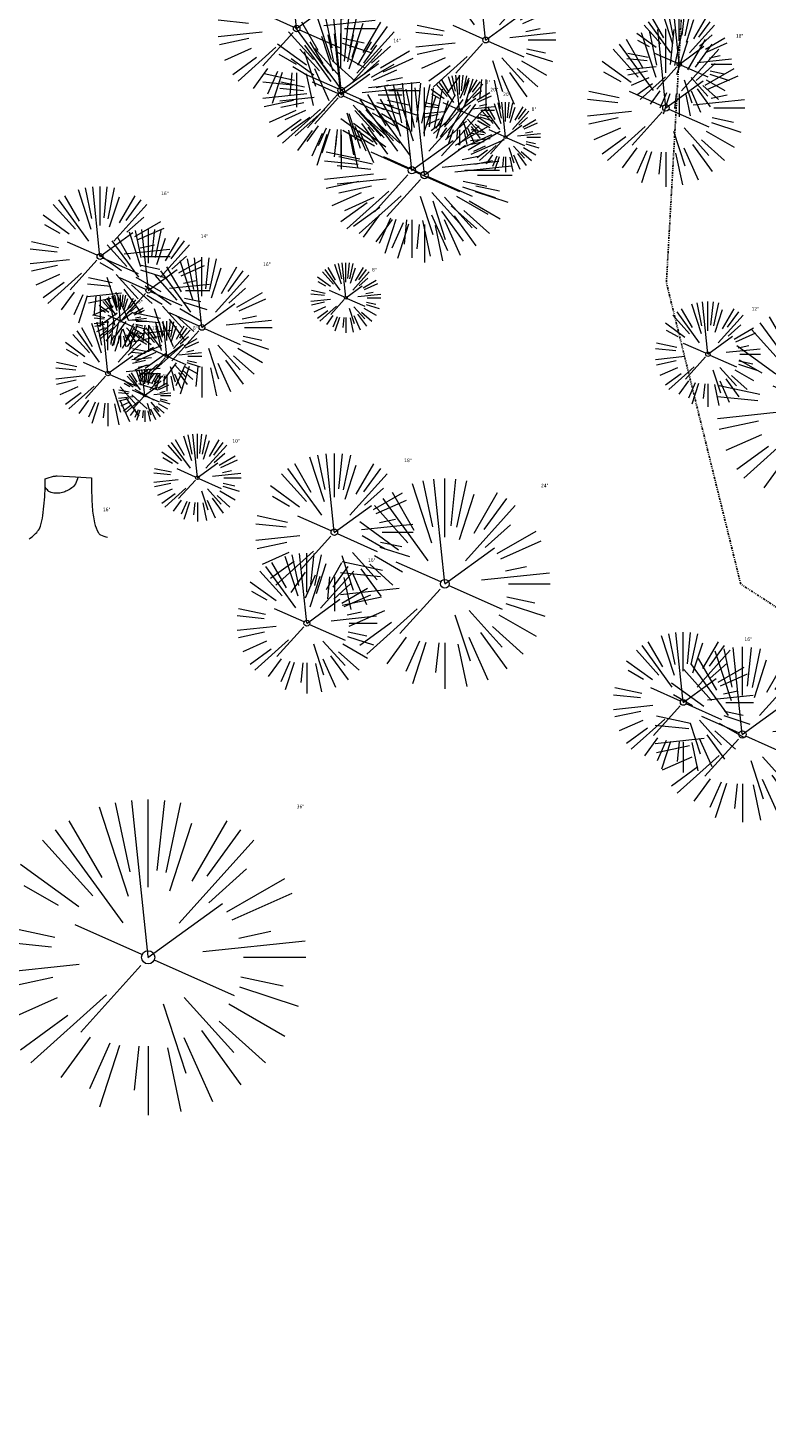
# Model space of a CAD drawing. Header units: feet. Extents: x 1134296 to 1140710, y 647902 to 649877.
# Tile 44 of 57: x 1134883 to 1134967, y 649015 to 649174. Entities that reach past the tile are written whole.
import ezdxf

# ---------------------------------------------------------------- set-up
doc = ezdxf.new("R2010")
doc.units = ezdxf.units.FT
doc.header["$MEASUREMENT"] = 0
doc.linetypes.add('DIVIDE2', pattern=[0.625, 0.25, -0.125, 0, -0.125, 0, -0.125])
for name, color, linetype in [('C-PRKG-ASPH', 8, 'Continuous'), ('C-ROAD-ASPHALT', 1, 'Continuous'), ('G-XREF', 7, 'Continuous'), ('V-FLOOD-PLAIN', 2, 'DIVIDE2')]:
    doc.layers.add(name, color=color, linetype=linetype)
doc.layers.add('V-SITE-VEGE', color=55, linetype='Continuous', lineweight=18)
doc.layers.add('V-SITE-VEGE-TEXT', color=8, linetype='Continuous', lineweight=18)
doc.styles.add('SEI-Dim & Leader', font='tahoma.ttf')

# ---------------------------------------------------------------- blocks, each defined once
blk = doc.blocks.new('V-SITE-VEGE-Coniferious Tree 2')
at = {"color": 0, "linetype": 'ByBlock'}
for p, q in [((-0.0575, 0.2704), (-0.104, 0.4891)), ((-0.0003, 0.0026), (-0.0523, 0.4973)), ((0, 0.2219), (0, 0.5)), ((0.0289, 0.2753), (0.0522, 0.4973)), ((0.0572, 0.2693), (0.1039, 0.4891)), ((-0.0626, 0.1926), (-0.1545, 0.4755)), ((-0.0791, 0.1089), (-0.2939, 0.4045)), ((-0.146, 0.2528), (-0.25, 0.433)), ((0.0685, 0.211), (0.1382, 0.4256)), ((0.1391, 0.2411), (0.25, 0.433)), ((0.1869, 0.2573), (0.2939, 0.4045)), ((-0.1757, 0.1951), (-0.3346, 0.3716)), ((0.0978, 0.1086), (0.3345, 0.3716)), ((-0.2201, 0.1599), (-0.4046, 0.2939)), ((0.192, 0.1729), (0.3116, 0.2806)), ((-0.2844, 0.1642), (-0.3931, 0.227)), ((0.2488, 0.1436), (0.433, 0.25)), ((0.2659, 0.1184), (0.4568, 0.2034)), ((-0.0009, -0.0007), (0.235, 0.1707)), ((-0.2961, 0.0629), (-0.4891, 0.1039)), ((-0.0199, 0.0089), (-0.2319, 0.1032)), ((-0.306, 0.0322), (-0.4973, 0.0523)), ((0.1731, 0.0182), (0.4972, 0.0523)), ((0.2873, 0.0611), (0.3885, 0.0826)), ((0.3025, 0), (0.5, 0)), ((-0.2183, -0.0229), (-0.4973, -0.0523)), ((-0.023, -0.0255), (-0.2138, -0.2374)), ((0.0185, -0.0083), (0.272, -0.1211)), ((-0.3022, -0.0642), (-0.4891, -0.1039)), ((0.2936, -0.0624), (0.4274, -0.0908)), ((-0.2881, -0.1283), (-0.4568, -0.2034)), ((-0.132, -0.1189), (-0.3716, -0.3346)), ((0.1144, -0.1271), (0.2718, -0.3019)), ((0.2891, -0.094), (0.4755, -0.1545)), ((0.0478, -0.1473), (0.1192, -0.3671)), ((0.2555, -0.1475), (0.433, -0.25)), ((-0.2545, -0.1849), (-0.4046, -0.2939)), ((0.2254, -0.2029), (0.3716, -0.3346)), ((-0.1843, -0.2536), (-0.2767, -0.3808)), ((0.1131, -0.2541), (0.2033, -0.4568)), ((0.1689, -0.2325), (0.2939, -0.4045)), ((-0.1214, -0.2725), (-0.1856, -0.4168)), ((-0.091, -0.2799), (-0.1545, -0.4755)), ((-0.0297, -0.2818), (-0.0443, -0.4216)), ((0, -0.2818), (0, -0.5)), ((0.061, -0.2873), (0.1039, -0.4891))]:
    blk.add_line(p, q, dxfattribs=at)
blk.add_circle((0, 0), 0.0208)
blk = doc.blocks.new('V-SITE-VEGE-Stump')
for points in [[(-0.0776, 0.1565, -0.027668), (-0.0534, 0.1634, -0.067978), (-0.0432, 0.1643), (0.0086, 0.1616), (0.054, 0.1591)], [(0.0151, 0.1613, -0.082864), (0.0081, 0.142, -0.111324), (-0.0021, 0.1306, -0.039313), (-0.0159, 0.1223, -0.049197), (-0.028, 0.1177, -0.066002), (-0.0447, 0.1155, -0.070187), (-0.0604, 0.1177, -0.114859), (-0.0685, 0.1223, -0.075938), (-0.0773, 0.1332)], [(0.054, 0.1591, 0.004334), (0.0538, 0.1369, 0.008344), (0.054, 0.1254), (0.0561, 0.0762, 0.046252), (0.0624, 0.0317, 0.069625), (0.0733, 0.0038, 0.149725), (0.0794, -0.002, 0.058523), (0.0992, -0.0091)], [(-0.1229, -0.0143, 0.052613), (-0.0986, 0.0077, 0.106195), (-0.0905, 0.0219, 0.044862), (-0.0837, 0.0527, 0.020074), (-0.0776, 0.1229, 0.011675), (-0.0773, 0.1364, 0.007866), (-0.0776, 0.1565)]]:
    blk.add_lwpolyline(points, format="xyb")
blk = doc.blocks.new('C_XBASE-PACTOLA_02403811')
at = {"layer": 'V-FLOOD-PLAIN', "flags": 128}
blk.add_lwpolyline([(1134914.78, 649486.68), (1134964.91, 649449.91), (1134986.13, 649409.61), (1134975.35, 649311.08), (1134958.92, 649205.06), (1134955.56, 649145.24), (1134964.04, 649110.86), (1134999.27, 649088), (1135032.63, 649078.28), (1135064.17, 649081.71), (1135129.22, 649125.04), (1135225.74, 649171.74), (1135337.32, 649207.17), (1135395.2, 649212.43)], dxfattribs=at)
at = {"layer": 'V-SITE-VEGE'}
for name, p, xscale, yscale, zscale in [('V-SITE-VEGE-Coniferious Tree 2', (1134913.37, 649174.27), 17.99978256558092, 17.99978256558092, 17.99978256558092), ('V-SITE-VEGE-Coniferious Tree 2', (1134918.46, 649167.2), 17.99978256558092, 17.99978256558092, 17.99978256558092), ('V-SITE-VEGE-Coniferious Tree 2', (1134918.42, 649166.69), 13.99983088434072, 13.99983088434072, 13.99983088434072), ('V-SITE-VEGE-Coniferious Tree 2', (1134955.51, 649165.21), 17.99978256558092, 17.99978256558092, 17.99978256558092), ('V-SITE-VEGE-Coniferious Tree 2', (1134926.51, 649158.08), 19.99975840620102, 19.99975840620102, 19.99975840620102), ('V-SITE-VEGE-Coniferious Tree 2', (1134927.95, 649157.54), 19.99975840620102, 19.99975840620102, 19.99975840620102), ('V-SITE-VEGE-Coniferious Tree 2', (1134896.45, 649144.36), 13.99983088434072, 13.99983088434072, 13.99983088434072), ('V-SITE-VEGE-Coniferious Tree 2', (1134902.04, 649122.99), 9.999879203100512, 9.999879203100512, 9.999879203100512), ('V-SITE-VEGE-Coniferious Tree 2', (1134917.67, 649116.77), 17.99978256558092, 17.99978256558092, 17.99978256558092), ('V-SITE-VEGE-Stump', (1134887.79, 649116.57), 40.31522404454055, 40.31522404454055, 40.31522404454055), ('V-SITE-VEGE-Coniferious Tree 2', (1134964.23, 649093.69), 19.99975840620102, 19.99975840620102, 19.99975840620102), ('V-SITE-VEGE-Coniferious Tree 2', (1134896.43, 649068.27), 35.99956513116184, 35.99956513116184, 35.99956513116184)]:
    blk.add_blockref(name, p, dxfattribs=dict(at, xscale=xscale, yscale=yscale, zscale=zscale))
at = {"layer": 'V-SITE-VEGE', "rotation": 8.537736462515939e-07}
for p, xscale, yscale, zscale in [((1134934.94, 649172.95), 15.99980672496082, 15.99980672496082, 15.99980672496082), ((1134957.03, 649170.18), 11.99985504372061, 11.99985504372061, 11.99985504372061), ((1134931.95, 649164.95), 7.99990336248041, 7.99990336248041, 7.99990336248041), ((1134937.2, 649161.86), 7.99990336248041, 7.99990336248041, 7.99990336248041), ((1134890.93, 649148.24), 15.99980672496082, 15.99980672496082, 15.99980672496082), ((1134902.56, 649140.15), 15.99980672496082, 15.99980672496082, 15.99980672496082), ((1134918.98, 649143.53), 7.99990336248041, 7.99990336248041, 7.99990336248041), ((1134893.26, 649140.88), 5.999927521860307, 5.999927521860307, 5.999927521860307), ((1134960.3, 649137.09), 11.99985504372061, 11.99985504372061, 11.99985504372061), ((1134973.32, 649130.98), 23.99971008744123, 23.99971008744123, 23.99971008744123), ((1134891.84, 649134.89), 11.99985504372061, 11.99985504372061, 11.99985504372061), ((1134898.54, 649136.88), 7.99990336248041, 7.99990336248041, 7.99990336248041), ((1134896.03, 649132.37), 5.999927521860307, 5.999927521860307, 5.999927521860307), ((1134930.29, 649110.9), 23.99971008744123, 23.99971008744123, 23.99971008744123), ((1134914.54, 649106.39), 15.99980672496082, 15.99980672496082, 15.99980672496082), ((1134957.49, 649097.36), 15.99980672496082, 15.99980672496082, 15.99980672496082)]:
    blk.add_blockref('V-SITE-VEGE-Coniferious Tree 2', p, dxfattribs=dict(at, xscale=xscale, yscale=yscale, zscale=zscale))
at = {"layer": 'V-SITE-VEGE-TEXT', "char_height": 0.4, "attachment_point": 7, "style": 'SEI-Dim & Leader'}
for s, insert in [('14"', (1134924.4, 649172.69)), ('18"', (1134963.49, 649173.21)), ('8"', (1134934.94, 649167.95)), ('20"', (1134935.48, 649167.08)), ('20"', (1134936.93, 649166.54)), ('8"', (1134940.19, 649164.86)), ('16"', (1134897.91, 649155.24)), ('14"', (1134902.43, 649150.36)), ('16"', (1134909.54, 649147.15)), ('8"', (1134921.97, 649146.53)), ('6"', (1134895.25, 649142.88)), ('12"', (1134965.29, 649142.09)), ('12"', (1134896.83, 649139.89)), ('8"', (1134901.53, 649139.88)), ('6"', (1134898.02, 649134.37)), ('10"', (1134906.03, 649126.99)), ('18"', (1134925.65, 649124.77)), ('24"', (1134941.26, 649121.9)), ('16"', (1134891.27, 649119.17)), ('16"', (1134921.52, 649113.39)), ('16"', (1134964.47, 649104.36)), ('36"', (1134913.38, 649085.27))]:
    blk.add_mtext(s, dxfattribs=dict(at, insert=insert))
blk = doc.blocks.new('C_PBASE-PACTOLA_02403811')
at = {"layer": 'C-ROAD-ASPHALT'}
blk.add_lwpolyline([(1134609.5, 649004.17, -0.084817), (1134717.92, 649151.06), (1134791.74, 649222.04, -0.041643), (1134816.52, 649242.18), (1134837.54, 649256.54, -0.265468), (1134923.57, 649263.47), (1134945.86, 649253.01, -0.036701), (1135008.74, 649217.67), (1135070.9, 649176.46, -0.302523), (1135097.53, 649113.09), (1135091.83, 649083.4, -0.049273), (1135086.69, 649066.05), (1135029.44, 648925.41, -0.009219), (1135022.29, 648908.74), (1134970.11, 648792.98, 0.09467), (1134957.79, 648834.73), (1134921.93, 648904.35, 0.300313), (1134722.09, 649016.56), (1134632.5, 649010.11, 0.090714)], format="xyb", close=True, dxfattribs=at)
blk = doc.blocks.new('C_PHTCH-PACTOLA_02403811')
at = {"layer": 'C-PRKG-ASPH'}
h = blk.add_hatch(dxfattribs=at)
h.set_pattern_fill('ANSI31', color=256, scale=10, angle=70)
edge = h.paths.add_edge_path(flags=16)
edge.add_arc((1135093.57, 648760.36), 542, 143.5704, 153.2664, ccw=False)
edge.add_arc((1135093.57, 648760.36), 542, 133.8743, 143.5704, ccw=False)
edge.add_line((1134717.92, 649151.06), (1134791.74, 649222.04))
edge.add_arc((1134924.81, 649083.64), 192, 124.3358, 133.8743, ccw=False)
edge.add_line((1134816.52, 649242.18), (1134837.54, 649256.54))
edge.add_arc((1134886.61, 649184.7), 87, 64.8666, 124.3358, ccw=False)
edge.add_line((1134923.57, 649263.47), (1134945.86, 649253.01))
edge.add_arc((1134736.9, 648807.59), 492, 56.4591, 64.8666, ccw=False)
edge.add_line((1135008.74, 649217.67), (1135070.9, 649176.46))
edge.add_arc((1135036.64, 649124.78), 62, -10.868, 56.4591, ccw=False)
edge.add_line((1135097.53, 649113.09), (1135091.83, 649083.4))
edge.add_arc((1135001.48, 649100.74), 92, 337.8486, 349.132, ccw=False)
edge.add_line((1135086.69, 649066.05), (1135029.44, 648925.41))
edge.add_arc((1134573.75, 649110.92), 492, 335.736, 337.8486, ccw=False)
edge.add_line((1135022.29, 648908.74), (1134970.11, 648792.98))
edge.add_line((1134970.11, 648792.98), (1134955.07, 648759.62))
edge.add_arc((1134506.53, 648961.81), 492, 331.3466, 335.736, ccw=False)
edge.add_line((1134938.28, 648725.89), (1134902.77, 648660.9))
edge.add_arc((1134778.16, 648728.99), 142, 305.9573, 331.3466, ccw=False)
edge.add_line((1134861.54, 648614.05), (1134757.48, 648538.57))
edge.add_arc((1134835.58, 648430.91), 133, 125.9573, 166.4172)
edge.add_arc((1134672.28, 648470.36), 35, 244.1086, 346.4172, ccw=False)
edge.add_arc((1134691.46, 648509.91), 78.96, 214.9055, 244.1168, ccw=False)
edge.add_line((1134626.71, 648464.73), (1134623.06, 648469.96))
edge.add_arc((1134821.51, 648608.47), 242, 191.1168, 214.9138, ccw=False)
edge.add_line((1134584.05, 648561.81), (1134566.4, 648651.59))
edge.add_arc((1135049.17, 648746.46), 492, 187.9519, 191.1168, ccw=False)
edge.add_line((1134561.9, 648678.39), (1134552.83, 648743.38))
edge.add_arc((1134842.02, 648783.77), 292, 166.3961, 187.9519, ccw=False)
edge.add_line((1134558.21, 648852.45), (1134566.77, 648887.84))
edge.add_arc((1135093.57, 648760.36), 542, 158.0478, 166.3961, ccw=False)
edge.add_arc((1135093.57, 648760.36), 542, 153.2664, 158.0478, ccw=False)
edge = h.paths.add_edge_path()
edge.add_line((1134664.93, 648091.02), (1134641.75, 648097.24))
edge.add_arc((1135131.44, 647965.88), 507, 154.1155, 164.9841, ccw=False)
edge.add_arc((1135131.44, 647965.88), 507, 153.4315, 154.1155, ccw=False)
edge.add_arc((1134241.51, 648410.91), 488, 333.4315, 338.6384)
edge.add_line((1134695.99, 648233.15), (1134704.11, 648253.93))
edge.add_arc((1134529.03, 648322.41), 188, 338.6384, 377.1955)
edge.add_arc((1134651.31, 648360.25), 60, 17.1955, 74.9727)
edge.add_line((1134666.86, 648418.2), (1134661.5, 648419.81))
edge.add_arc((1134691.49, 648509.95), 95, 223.9419, 251.5981, ccw=False)
edge.add_arc((1134691.54, 648509.98), 95.06, 214.9166, 223.9393, ccw=False)
edge.add_line((1134613.59, 648455.57), (1134609.94, 648460.8))
edge.add_arc((1134821.51, 648608.47), 258, 191.1168, 214.9138, ccw=False)
edge.add_line((1134568.35, 648558.72), (1134550.7, 648648.51))
edge.add_arc((1135049.17, 648746.46), 508, 187.9519, 191.1168, ccw=False)
edge.add_line((1134546.06, 648676.18), (1134536.98, 648741.16))
edge.add_arc((1134842.02, 648783.77), 308, 166.3961, 187.9519, ccw=False)
edge.add_line((1134542.66, 648856.22), (1134551.22, 648891.6))
edge.add_arc((1135093.57, 648760.36), 558, 163.9213, 166.3961, ccw=False)
edge.add_arc((1134538.18, 648920.44), 20, 343.9213, 402.7699)
edge.add_line((1134552.86, 648934.02), (1134533.45, 648955.01))
edge.add_arc((1135093.57, 648760.36), 592.98, 146.01874, 160.8371, ccw=False)
edge.add_line((1134601.86, 649091.79), (1134616.58, 649064.03))
edge.add_arc((1134621, 649066.38), 5, 207.9516, 327.0741)
edge.add_arc((1135093.57, 648760.36), 558, 133.8743, 147.0741, ccw=False)
edge.add_line((1134706.83, 649162.6), (1134780.65, 649233.58))
edge.add_arc((1134924.81, 649083.64), 208, 124.3358, 133.8743, ccw=False)
edge.add_line((1134807.49, 649255.39), (1134828.52, 649269.75))
edge.add_arc((1134886.61, 649184.7), 103, 64.8666, 124.3358, ccw=False)
edge.add_line((1134930.36, 649277.95), (1134952.66, 649267.49))
edge.add_arc((1134736.9, 648807.59), 508, 56.4591, 64.8666, ccw=False)
edge.add_line((1135017.58, 649231), (1135079.74, 649189.8))
edge.add_arc((1135036.64, 649124.78), 78, -10.868, 56.4591, ccw=False)
edge.add_line((1135113.25, 649110.08), (1135107.54, 649080.38))
edge.add_arc((1135001.48, 649100.74), 108, 337.8486, 349.132, ccw=False)
edge.add_line((1135101.51, 649060.02), (1135044.25, 648919.38))
edge.add_arc((1134573.75, 649110.92), 508, 335.736, 337.8486, ccw=False)
edge.add_line((1135036.87, 648902.16), (1134969.66, 648753.05))
edge.add_arc((1134506.53, 648961.81), 508, 331.3466, 335.736, ccw=False)
edge.add_line((1134952.32, 648718.22), (1134916.81, 648653.23))
edge.add_arc((1134778.16, 648728.99), 158, 305.9573, 331.3466, ccw=False)
edge.add_line((1134870.94, 648601.1), (1134766.88, 648525.62))
edge.add_arc((1134835.58, 648430.91), 117, 125.9573, 162.2649)
edge.add_arc((1134752.71, 648457.41), 30, 162.2649, 196.8024)
edge.add_arc((1134835.58, 648430.91), 113, 170.9217, 197.5477)
edge.add_line((1134727.84, 648396.84), (1134731.16, 648386.32))
edge.add_arc((1134529.03, 648322.41), 212, 11.3401, 17.5477, ccw=False)
edge.add_arc((1134529.06, 648322.4), 211.97, -20.6491, 11.3422, ccw=False)
edge.add_arc((1134759.87, 648235.31), 34.72, 159.1872, 239.4136)
edge.add_line((1134742.2, 648205.42), (1134709.51, 648185.7))
edge.add_line((1134709.51, 648185.7), (1134699, 648181.01))
edge.add_arc((1135131.44, 647965.88), 483, 153.5512, 164.9841)
h = blk.add_hatch(dxfattribs=at)
h.set_pattern_fill('ANSI31', color=256, scale=10, angle=70)
edge = h.paths.add_edge_path()
edge.add_arc((1134528.12, 648951.57), 468.12, 332.7083, 335.7919)
edge.add_line((1134955.07, 648759.62), (1134970.11, 648792.98))
edge.add_arc((1134854.66, 648781.61), 116, 5.6217, 27.2539)
edge.add_line((1134957.79, 648834.73), (1134921.93, 648904.35))
edge.add_arc((1134737.02, 648809.1), 208, 27.2539, 94.1168)
edge.add_line((1134722.09, 649016.56), (1134632.5, 649010.11))
edge.add_arc((1134637.24, 648944.28), 66, 94.1168, 114.8502)
edge.add_arc((1135093.57, 648760.36), 542, 153.2664, 158.0478)
edge.add_arc((1134637.24, 648944.28), 50, 94.1168, 158.0478, ccw=False)
edge.add_line((1134633.65, 648994.15), (1134723.23, 649000.6))
edge.add_arc((1134737.02, 648809.1), 192, 27.2539, 94.1168, ccw=False)
edge.add_line((1134907.7, 648897.02), (1134943.56, 648827.41))
edge.add_arc((1134854.66, 648781.61), 100, -26.5394, 27.2539, ccw=False)

msp = doc.modelspace()

# ---------------------------------------------------------------- block references
at = {"layer": 'G-XREF'}
for name in ['C_PBASE-PACTOLA_02403811', 'C_XBASE-PACTOLA_02403811', 'C_PHTCH-PACTOLA_02403811']:
    msp.add_blockref(name, (0, 0), dxfattribs=at)

doc.saveas('drawing.dxf')
